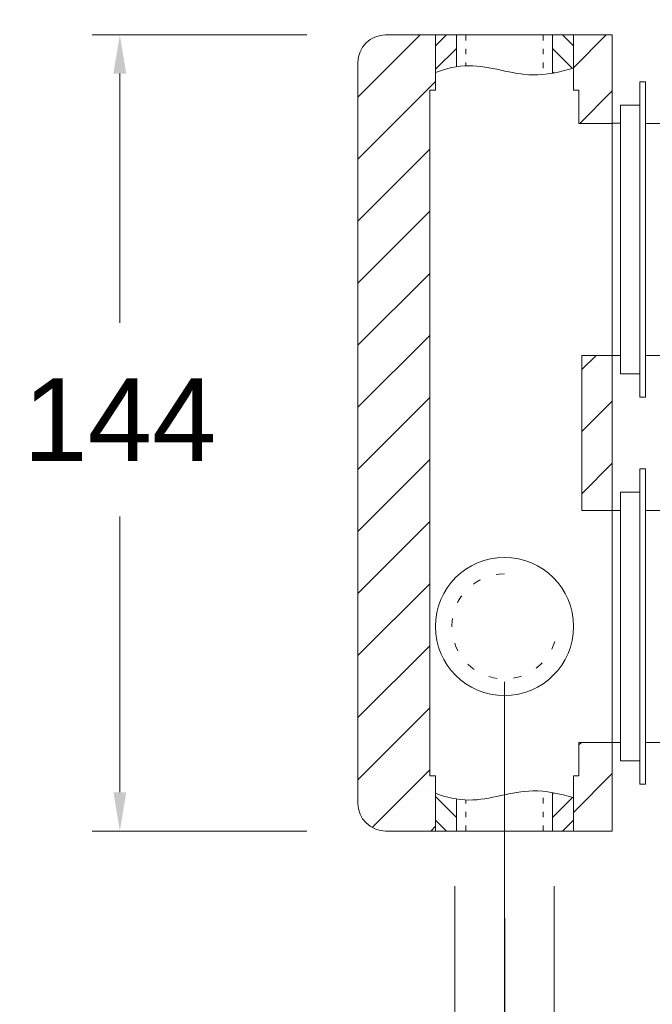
# Model space of a CAD drawing. Header units: millimetres. Extents: x 2577.4 to 2647.4, y 1846.6 to 1919.3.
# Tile 3 of 9: x 2620.7 to 2632.2, y 1872.8 to 1890.6. Entities that reach past the tile are written whole.
import ezdxf

# ---------------------------------------------------------------- set-up
doc = ezdxf.new("R2010")
doc.units = ezdxf.units.MM
doc.linetypes.add('SHORT_DASH', pattern=[3, 0.75, -1.5, 0.75])
for name, color, linetype, lineweight in [('cotas', 253, 'Continuous', 5), ('cuerpo', 7, 'Continuous', 5), ('Lineas finas', 253, 'Continuous', 5)]:
    doc.layers.add(name, color=color, linetype=linetype, lineweight=lineweight)
doc.styles.add('ARIAL', font='arial.ttf')
doc.dimstyles.new('RS (E1.10)', dxfattribs={"dimtxt": 1.5, "dimasz": 0.7, "dimexe": 0.5, "dimexo": 1, "dimgap": 1, "dimtad": 0, "dimtih": 1, "dimtoh": 1, "dimdec": 0, "dimlfac": 10, "dimtxsty": 'ARIAL', "dimcen": 0, "dimclrd": 256, "dimclre": 256, "dimclrt": 256, "dimadec": 0, "dimazin": 0, "dimtfac": 1, "dimtdec": 0, "dimtofl": 0, "dimtmove": 0, "dimatfit": 3, "dimfxl": 1, "dimlwd": -1, "dimlwe": -1, "dimarcsym": 0})

# ---------------------------------------------------------------- blocks, each defined once
blk = doc.blocks.new('*D17')
at = {"layer": 'cotas', "linetype": 'Continuous', "transparency": 16777216}
for p, q in [((2628.648, 1891.286), (2628.648, 1896.033)), ((2630.348, 1891.286), (2630.348, 1896.033)), ((2627.948, 1895.533), (2627.248, 1895.533)), ((2631.048, 1895.533), (2631.748, 1895.533))]:
    blk.add_line(p, q, dxfattribs=at)
for points in [[(2627.948, 1895.65), (2627.948, 1895.416), (2628.648, 1895.533)], [(2631.048, 1895.65), (2631.048, 1895.416), (2630.348, 1895.533)]]:
    blk.add_solid(points, dxfattribs=at)
at = {"layer": 'Defpoints', "color": 0, "linetype": 'Continuous', "transparency": 16777216}
for p in [(2630.348, 1895.533), (2628.648, 1890.286), (2630.348, 1890.286)]:
    blk.add_point(p, dxfattribs=at)
at = {"layer": 'cotas', "linetype": 'Continuous', "transparency": 16777216, "insert": (2623.709, 1895.533), "char_height": 1.5, "attachment_point": 5, "style": 'ARIAL'}
blk.add_mtext('G1/2"', dxfattribs=at)
blk = doc.blocks.new('*D18')
at = {"layer": 'cotas', "linetype": 'Continuous', "transparency": 16777216}
for p, q in [((2628.598, 1874.886), (2628.598, 1864.034)), ((2630.398, 1874.886), (2630.398, 1864.034)), ((2627.898, 1864.534), (2627.198, 1864.534)), ((2631.098, 1864.534), (2631.798, 1864.534))]:
    blk.add_line(p, q, dxfattribs=at)
for points in [[(2627.898, 1864.651), (2627.898, 1864.418), (2628.598, 1864.534)], [(2631.098, 1864.651), (2631.098, 1864.418), (2630.398, 1864.534)]]:
    blk.add_solid(points, dxfattribs=at)
at = {"layer": 'Defpoints', "color": 0, "linetype": 'Continuous', "transparency": 16777216}
for p in [(2628.598, 1875.886), (2630.398, 1875.886), (2630.398, 1864.534)]:
    blk.add_point(p, dxfattribs=at)
at = {"layer": 'cotas', "linetype": 'Continuous', "transparency": 16777216, "insert": (2623.659, 1864.534), "char_height": 1.5, "attachment_point": 5, "style": 'ARIAL'}
blk.add_mtext('G1/2"', dxfattribs=at)
blk = doc.blocks.new('*D24')
at = {"layer": 'cotas', "transparency": 16777216}
for p, q in [((2625.923, 1890.286), (2622.041, 1890.286)), ((2622.541, 1889.586), (2622.541, 1885.079)), ((2622.541, 1876.586), (2622.541, 1881.573)), ((2625.923, 1875.886), (2622.041, 1875.886))]:
    blk.add_line(p, q, dxfattribs=at)
for points in [[(2622.424, 1889.586), (2622.657, 1889.586), (2622.541, 1890.286)], [(2622.424, 1876.586), (2622.657, 1876.586), (2622.541, 1875.886)]]:
    blk.add_solid(points, dxfattribs=at)
at = {"layer": 'Defpoints', "color": 0, "transparency": 16777216}
for p in [(2622.541, 1890.286), (2626.923, 1890.286), (2626.923, 1875.886)]:
    blk.add_point(p, dxfattribs=at)
at = {"layer": 'cotas', "transparency": 16777216, "insert": (2622.541, 1883.326), "char_height": 1.5, "attachment_point": 5, "style": 'ARIAL'}
blk.add_mtext('144', dxfattribs=at)
blk = doc.blocks.new('*D27')
at = {"layer": 'cotas', "transparency": 16777216}
for p, q in [((2629.498, 1878.586), (2629.498, 1868.449)), ((2634.679, 1872.586), (2634.679, 1868.449)), ((2629.498, 1868.949), (2626.955, 1868.949)), ((2633.979, 1868.949), (2630.198, 1868.949))]:
    blk.add_line(p, q, dxfattribs=at)
for points in [[(2630.198, 1869.066), (2630.198, 1868.833), (2629.498, 1868.949)], [(2633.979, 1869.066), (2633.979, 1868.833), (2634.679, 1868.949)]]:
    blk.add_solid(points, dxfattribs=at)
at = {"layer": 'Defpoints', "color": 0, "transparency": 16777216}
for p in [(2629.498, 1879.586), (2634.679, 1873.586), (2634.679, 1868.949)]:
    blk.add_point(p, dxfattribs=at)
at = {"layer": 'cotas', "transparency": 16777216, "insert": (2623.356, 1868.949), "char_height": 1.5, "attachment_point": 5, "style": 'ARIAL'}
blk.add_mtext('20-50', dxfattribs=at)
blk = doc.blocks.new('*D29')
at = {"layer": 'cotas', "linetype": 'Continuous', "transparency": 16777216}
for p, q in [((2626.848, 1890.786), (2626.848, 1899.23)), ((2634.679, 1893.586), (2634.679, 1899.23)), ((2626.148, 1898.73), (2625.448, 1898.73)), ((2635.379, 1898.73), (2636.079, 1898.73))]:
    blk.add_line(p, q, dxfattribs=at)
for points in [[(2626.148, 1898.846), (2626.148, 1898.613), (2626.848, 1898.73)], [(2635.379, 1898.846), (2635.379, 1898.613), (2634.679, 1898.73)]]:
    blk.add_solid(points, dxfattribs=at)
at = {"layer": 'Defpoints', "color": 0, "linetype": 'Continuous', "transparency": 16777216}
for p in [(2634.679, 1898.73), (2634.679, 1892.586), (2626.848, 1889.786)]:
    blk.add_point(p, dxfattribs=at)
at = {"layer": 'cotas', "linetype": 'Continuous', "transparency": 16777216, "insert": (2630.977, 1898.73), "char_height": 1.5, "width": 2.16201, "attachment_point": 5, "style": 'ARIAL'}
blk.add_mtext('50-80', dxfattribs=at)

msp = doc.modelspace()

# ---------------------------------------------------------------- hatches: boundary and pattern name
at = {"layer": 'Lineas finas'}
h = msp.add_hatch(dxfattribs=at)
h.set_pattern_fill('ANSI31', color=256, scale=0.25)
h.set_pattern_definition([(45, (2530.8775, 1652.8749), (-0.561266, 0.561266), [])])
h.paths.add_polyline_path([(2626.848, 1876.386, 0.41411), (2627.348, 1875.886), (2628.251, 1875.886), (2628.251, 1876.886), (2628.148, 1876.886), (2628.148, 1886.586), (2628.148, 1888.684), (2628.151, 1889.286), (2628.251, 1889.286), (2628.251, 1890.286), (2627.348, 1890.286, 0.414317), (2626.848, 1889.786)])
h.paths.add_polyline_path([(2630.845, 1888.684), (2631.448, 1888.684), (2631.448, 1890.286), (2630.745, 1890.286), (2630.745, 1889.286), (2630.845, 1889.286)])
edge = h.paths.add_edge_path()
edge.add_line((2630.745, 1875.886), (2631.448, 1875.886))
edge.add_line((2631.448, 1875.886), (2631.448, 1877.488))
edge.add_line((2631.448, 1877.488), (2630.892, 1877.488))
edge.add_spline(control_points=[(2630.898, 1877.488), (2630.88, 1877.488), (2630.862, 1877.488), (2630.845, 1877.489)], knot_values=[0, 0, 0, 0, 1, 1, 1, 1], degree=3, periodic=0)
edge.add_line((2630.845, 1877.489), (2630.845, 1876.886))
edge.add_line((2630.845, 1876.886), (2630.745, 1876.886))
edge.add_line((2630.745, 1876.886), (2630.745, 1875.886))
h.paths.add_polyline_path([(2630.898, 1881.684), (2631.448, 1881.684), (2631.448, 1884.488), (2630.898, 1884.488)])
at = {"layer": 'Lineas finas', "linetype": 'Continuous'}
h = msp.add_hatch(dxfattribs=at)
h.set_pattern_fill('ANSI31', color=256, scale=2.4, style=0)
h.set_pattern_definition([(45, (2582.12588, 1844.8126), (-0.212132, 0.212132), [])])
edge = h.paths.add_edge_path()
edge.add_spline(control_points=[(2628.148, 1889.561), (2628.291, 1889.624), (2628.443, 1889.674), (2628.598, 1889.702)], knot_values=[0, 0, 0, 0, 4.68546, 4.68546, 4.68546, 4.68546], degree=3, periodic=0)
edge.add_line((2628.628, 1889.707), (2628.628, 1890.286))
edge.add_line((2628.628, 1890.286), (2628.251, 1890.286))
edge.add_line((2628.251, 1890.286), (2628.251, 1889.604))
h = msp.add_hatch(dxfattribs=at)
h.set_pattern_fill('ANSI31', color=256, scale=2.4, style=0)
h.set_pattern_definition([(135, (2676.86976, 1844.8126), (0.212132, 0.212132), [])])
edge = h.paths.add_edge_path()
edge.add_spline(control_points=[(2630.848, 1889.71), (2630.693, 1889.668), (2630.563, 1889.634), (2630.418, 1889.602)], knot_values=[0, 0, 0, 0, 4.68546, 4.68546, 4.68546, 4.68546], degree=3, periodic=0)
edge.add_line((2630.368, 1889.592), (2630.368, 1890.286))
edge.add_line((2630.368, 1890.286), (2630.745, 1890.286))
edge.add_line((2630.745, 1890.286), (2630.745, 1889.71))
h = msp.add_hatch(dxfattribs=at)
h.set_pattern_fill('ANSI31', color=256, scale=2.4, style=0)
h.set_pattern_definition([(315, (2582.12588, 1921.36007), (-0.212132, -0.212132), [])])
edge = h.paths.add_edge_path()
edge.add_spline(control_points=[(2628.148, 1876.611), (2628.291, 1876.548), (2628.443, 1876.498), (2628.598, 1876.47)], knot_values=[0, 0, 0, 0, 4.68546, 4.68546, 4.68546, 4.68546], degree=3, periodic=0)
edge.add_line((2628.628, 1876.47), (2628.628, 1875.886))
edge.add_line((2628.628, 1875.886), (2628.251, 1875.886))
edge.add_line((2628.251, 1875.886), (2628.251, 1876.569))
h = msp.add_hatch(dxfattribs=at)
h.set_pattern_fill('ANSI31', color=256, scale=2.4, style=0)
h.set_pattern_definition([(225, (2676.86975, 1921.36007), (0.212132, -0.212132), [])])
edge = h.paths.add_edge_path()
edge.add_spline(control_points=[(2630.848, 1876.462), (2630.693, 1876.505), (2630.563, 1876.538), (2630.368, 1876.58)], knot_values=[0, 0, 0, 0, 4.68546, 4.68546, 4.68546, 4.68546], degree=3, periodic=0)
edge.add_line((2630.368, 1876.571), (2630.368, 1875.886))
edge.add_line((2630.368, 1875.886), (2630.745, 1875.886))
edge.add_line((2630.745, 1875.886), (2630.745, 1876.462))

# ---------------------------------------------------------------- linework, layer by layer
msp.add_line((2629.498, 1874.307), (2629.498, 1871.826))
at = {"layer": 'cuerpo'}
for p, q in [((2628.251, 1890.286), (2630.745, 1890.286)), ((2628.251, 1889.286), (2628.251, 1890.286)), ((2628.628, 1890.286), (2628.628, 1889.707)), ((2630.368, 1889.592), (2630.368, 1890.286)), ((2630.745, 1889.286), (2630.745, 1890.286)), ((2632.048, 1889.436), (2631.948, 1889.436)), ((2631.948, 1889.436), (2631.948, 1883.736)), ((2628.151, 1889.286), (2628.151, 1888.684)), ((2628.251, 1889.286), (2628.151, 1889.286)), ((2628.151, 1889.286), (2628.151, 1886.677)), ((2628.251, 1889.286), (2628.151, 1889.286)), ((2630.845, 1889.286), (2630.745, 1889.286)), ((2630.845, 1888.684), (2630.845, 1889.286)), ((2631.948, 1889.016), (2631.598, 1889.016)), ((2631.598, 1889.016), (2631.598, 1884.156)), ((2628.151, 1888.684), (2628.148, 1888.684)), ((2628.148, 1877.488), (2628.148, 1888.684)), ((2631.448, 1888.684), (2630.845, 1888.684)), ((2631.448, 1877.488), (2631.448, 1888.686)), ((2631.568, 1888.686), (2631.448, 1888.686)), ((2631.598, 1888.686), (2631.568, 1888.686)), ((2632.048, 1888.684), (2635.668, 1888.684)), ((2628.148, 1876.886), (2628.148, 1886.586)), ((2630.898, 1884.488), (2631.448, 1884.488)), ((2630.898, 1884.488), (2630.898, 1881.684)), ((2631.448, 1884.486), (2631.568, 1884.486)), ((2631.568, 1884.486), (2631.598, 1884.486)), ((2632.048, 1884.486), (2635.668, 1884.486)), ((2631.598, 1884.156), (2631.948, 1884.156)), ((2631.948, 1883.736), (2632.048, 1883.736)), ((2632.048, 1882.436), (2631.948, 1882.436)), ((2631.948, 1882.436), (2631.948, 1876.736)), ((2631.948, 1882.016), (2631.598, 1882.016)), ((2631.598, 1882.016), (2631.598, 1877.156)), ((2630.898, 1881.684), (2631.448, 1881.684)), ((2631.598, 1881.686), (2631.448, 1881.686)), ((2635.298, 1881.686), (2632.048, 1881.686)), ((2630.845, 1876.886), (2630.845, 1877.488)), ((2631.448, 1877.488), (2630.898, 1877.488)), ((2631.448, 1877.488), (2631.598, 1877.486)), ((2632.048, 1877.486), (2635.298, 1877.486)), ((2631.598, 1877.156), (2631.948, 1877.156)), ((2628.251, 1876.886), (2628.148, 1876.886)), ((2628.251, 1876.886), (2628.151, 1876.886)), ((2628.251, 1876.886), (2628.251, 1875.886)), ((2628.251, 1876.886), (2628.251, 1875.986)), ((2630.845, 1876.886), (2630.745, 1876.886)), ((2630.745, 1875.886), (2630.745, 1876.886)), ((2631.948, 1876.736), (2632.048, 1876.736)), ((2630.368, 1875.886), (2630.368, 1876.58)), ((2628.628, 1876.465), (2628.628, 1875.886)), ((2630.745, 1875.886), (2628.251, 1875.886))]:
    msp.add_line(p, q, dxfattribs=at)
for points in [[(2632.048, 1889.436), (2632.048, 1883.736)], [(2632.048, 1882.436), (2632.048, 1876.736)]]:
    msp.add_lwpolyline(points, dxfattribs=at)
for centre, radius, start, end in [((2629.498, 1886.586), 1.35, 176.1358, 180), ((2629.498, 1879.586), 1.25, 90, 270), ((2629.498, 1879.586), 1.25, 270, 90)]:
    msp.add_arc(centre, radius, start, end, dxfattribs=at)
for points, knots in [([(2628.251, 1889.604), (2628.444, 1889.678), (2629.042, 1889.816), (2629.872, 1889.463), (2630.5, 1889.615), (2630.745, 1889.682)], [0.111317, 0.111317, 0.111317, 0.111317, 0.72766, 1.892823, 2.63957, 2.63957, 2.63957, 2.63957]), ([(2628.251, 1876.569), (2628.444, 1876.495), (2629.042, 1876.357), (2629.872, 1876.71), (2630.5, 1876.558), (2630.745, 1876.491)], [0.11132, 0.11132, 0.11132, 0.11132, 0.72766, 1.892823, 2.639564, 2.639564, 2.639564, 2.639564])]:
    msp.add_open_spline(points, degree=3, knots=knots, dxfattribs=at)
msp.add_open_spline([(2630.845, 1877.489), (2630.862, 1877.488), (2630.88, 1877.488), (2630.898, 1877.488)], degree=3, dxfattribs=at)
at = {"layer": 'Lineas finas'}
for p, q in [((2628.251, 1890.286), (2627.348, 1890.286)), ((2630.745, 1890.286), (2631.448, 1890.286)), ((2631.448, 1890.286), (2631.448, 1888.684)), ((2626.848, 1876.386), (2626.848, 1889.786)), ((2631.448, 1875.886), (2631.448, 1877.488)), ((2627.348, 1875.886), (2628.251, 1875.886)), ((2631.448, 1875.886), (2630.745, 1875.886))]:
    msp.add_line(p, q, dxfattribs=at)
at = {"layer": 'Lineas finas', "linetype": 'SHORT_DASH', "ltscale": 0.1}
for p, q in [((2628.798, 1890.286), (2628.798, 1889.725)), ((2630.198, 1890.286), (2630.198, 1889.568)), ((2630.198, 1875.886), (2630.198, 1876.604)), ((2628.798, 1875.886), (2628.798, 1876.447))]:
    msp.add_line(p, q, dxfattribs=at)
at = {"layer": 'Lineas finas'}
for centre, start, end in [((2627.348, 1889.786), 90, 180), ((2627.348, 1876.386), 180, 270)]:
    msp.add_arc(centre, 0.5, start, end, dxfattribs=at)
at = {"layer": 'Lineas finas', "linetype": 'SHORT_DASH', "ltscale": 0.2}
msp.add_arc((2629.498, 1879.586), 0.95, 90, 359.3089, dxfattribs=at)

# ---------------------------------------------------------------- dimensions: what is measured, and where the dimension line sits
at = {"layer": 'cotas', "linetype": 'Continuous'}
for base, p1, p2, text, picture, middle in [((2634.679, 1898.73), (2626.848, 1889.786), (2634.679, 1892.586), '50-80', '*D29', (2630.977, 1898.73)), ((2630.348, 1895.533), (2628.648, 1890.286), (2630.348, 1890.286), 'G1/2"', '*D17', (2623.709, 1895.533)), ((2630.398, 1864.534), (2628.598, 1875.886), (2630.398, 1875.886), 'G1/2"', '*D18', (2623.659, 1864.534))]:
    dim = msp.add_linear_dim(base=base, p1=p1, p2=p2, text=text, dimstyle='RS (E1.10)', dxfattribs=at)
    dim.commit()
    dim.dimension.update_dxf_attribs({"geometry": picture, "text_midpoint": middle, "dimtype": 160})
at = {"layer": 'cotas'}
dim = msp.add_linear_dim(base=(2622.541, 1890.286), p1=(2626.923, 1875.886), p2=(2626.923, 1890.286), angle=90, dimstyle='RS (E1.10)', dxfattribs=at)
dim.commit()
dim.dimension.update_dxf_attribs({"geometry": '*D24', "text_midpoint": (2622.541, 1883.326), "dimtype": 160})
dim = msp.add_linear_dim(base=(2634.679, 1868.949), p1=(2629.498, 1879.586), p2=(2634.679, 1873.586), text='20-50', dimstyle='RS (E1.10)', dxfattribs=at)
dim.commit()
dim.dimension.update_dxf_attribs({"geometry": '*D27', "text_midpoint": (2623.356, 1868.949), "dimtype": 160})

doc.saveas('drawing.dxf')
